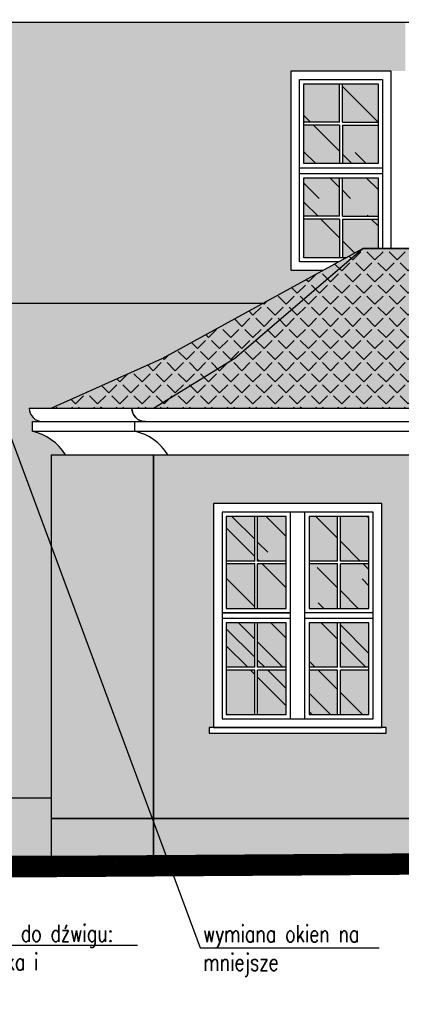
# Model space of a CAD drawing. Header units: millimetres. Extents: x -33628 to -373, y -3399 to 2697.
# Tile 95 of 99: x -23318 to -23050, y 1379 to 2069. Entities that reach past the tile are written whole.
import ezdxf
from ezdxf import colors
from ezdxf.entities.mleader import LeaderData, LeaderLine
from ezdxf.math import Vec2, Vec3

# ---------------------------------------------------------------- set-up
doc = ezdxf.new("R2010")
doc.units = ezdxf.units.MM
doc.header["$LTSCALE"] = 0.2
doc.header["$MEASUREMENT"] = 0
for name, color, linetype, true_color in [('_md-cokół', 7, 'Continuous', 0xb90000), ('_md-dach czerwień', 7, 'Continuous', 0xff7c51), ('_md-kolor 1', 7, 'Continuous', 0xffd2a8), ('_md-kolor 2', 7, 'Continuous', 0xffc31e), ('_md-szyby tło', 7, 'Continuous', 0xd6f4fe)]:
    doc.layers.add(name, color=color, linetype=linetype, true_color=true_color)
for name, color, linetype in [('_MD-DACHÓWKA', 7, 'Continuous'), ('_md-elewacje', 7, 'Continuous'), ('_md-elewacje-obrysowe', 2, 'Continuous'), ('A-opis', 7, 'Continuous'), ('A-szkło', 154, 'Continuous'), ('A-teren', 7, 'Continuous')]:
    doc.layers.add(name, color=color, linetype=linetype)
doc.styles.add('Arch-Dim', font='romans.shx', dxfattribs={"width": 0.75})
pattern_1 = [(315, (-3460.577, 1092.08), (113.13708, -42.42641), [750, -100, 250, -50]), (315, (-3395.877, 1062.734), (11.66726, 82.37794), [150, -16.5, 300, -37.5]), (315, (-3412.847, 1104.453), (207.53584, -160.159686), [400, -70, 200, -50])]

# ---------------------------------------------------------------- blocks, each defined once
blk = doc.blocks.new('_Dot')
at = {"color": 0, "linetype": 'ByBlock', "lineweight": -2}
blk.add_line((-0.5, 0), (-1, 0), dxfattribs=at)
at = {"color": 0, "linetype": 'ByBlock', "const_width": 0.5}
blk.add_lwpolyline([(-0.25, 0, 1), (0.25, 0, 1)], format="xyb", close=True, dxfattribs=at)

msp = doc.modelspace()

# ---------------------------------------------------------------- hatches: boundary and pattern name
at = {"layer": '_md-cokół'}
h = msp.add_hatch(color=256, dxfattribs=at)
h.dxf.hatch_style = 1
h.paths.add_polyline_path([(-22887.92, 1483.08), (-22887.92, 1508.86), (-22887.92, 1538.8), (-22418.48, 1538.8), (-22303.48, 1538.8), (-22133.18, 1538.8), (-22133.18, 1496.32), (-22136.18, 1496.32), (-22136.18, 1492.32), (-22015.18, 1492.32), (-22015.18, 1496.32), (-22018.18, 1496.32), (-22018.18, 1538.8), (-21827.6, 1538.8), (-21827.6, 1490.3)])
h.paths.add_polyline_path([(-23223.89, 1480.79), (-22887.92, 1483.08), (-22887.92, 1508.86), (-23223.89, 1508.86)])
h.paths.add_polyline_path([(-23295.79, 1480.3), (-23295.79, 1523.42), (-23448.88, 1523.42), (-23448.88, 1521.99), (-23438.88, 1518.99), (-23438.88, 1480.3)])
h.paths.add_polyline_path([(-23295.79, 1480.3), (-23223.89, 1480.79), (-23223.89, 1508.86), (-23295.79, 1508.86)])
at = {"layer": '_md-dach czerwień'}
h = msp.add_hatch(color=256, dxfattribs=at)
h.dxf.hatch_style = 1
h.paths.add_polyline_path([(-22910.18, 1796.87), (-22910.18, 1908.81), (-23077.21, 1908.81), (-23167.05, 1831.87), (-23223.89, 1796.87)])
h.paths.add_polyline_path([(-23223.89, 1796.87), (-23167.05, 1831.87), (-23077.21, 1908.81), (-23217.5, 1831.87), (-23295.79, 1796.87)])
h.paths.add_polyline_path([(-22887.92, 1796.87), (-22887.92, 1870.3), (-22882.25, 1870.3), (-22882.25, 1908.81), (-22910.18, 1908.81), (-22910.18, 1796.87)])
at = {"layer": '_MD-DACHÓWKA'}
h = msp.add_hatch(dxfattribs=at)
h.set_pattern_fill('ANGLE', color=256, scale=40, angle=45)
h.set_pattern_definition([(45, (32.454, -2283.854), (-7.7781746, 7.7781746), [8, -3]), (135, (32.454, -2283.854), (-7.7781746, -7.7781746), [8, -3])])
h.paths.add_polyline_path([(-22910.18, 1796.87), (-22910.18, 1908.81), (-23077.21, 1908.81), (-23167.05, 1831.87), (-23223.89, 1796.87)])
h.paths.add_polyline_path([(-23223.89, 1796.87), (-23167.05, 1831.87), (-23077.21, 1908.81), (-23217.5, 1831.87), (-23295.79, 1796.87)])
h.paths.add_polyline_path([(-22887.92, 1796.87), (-22887.92, 1870.3), (-22882.25, 1870.3), (-22882.25, 1908.81), (-22910.18, 1908.81), (-22910.18, 1796.87)])
at = {"layer": '_md-kolor 1'}
h = msp.add_hatch(color=256, dxfattribs=at)
h.dxf.hatch_style = 1
h.paths.add_polyline_path([(-23047.36, 2067.52), (-23437.07, 2067.52), (-23437.07, 2033.3), (-23047.36, 2033.3)])
h = msp.add_hatch(color=256, dxfattribs=at)
h.dxf.hatch_style = 1
h.paths.add_polyline_path([(-23437.07, 1870.3), (-23147.42, 1870.3), (-23217.5, 1831.87), (-23295.79, 1796.87), (-23311.13, 1796.87, 0.414229), (-23301.56, 1787.3), (-23308.92, 1787.3), (-23308.92, 1780.53, -0.203197), (-23285.79, 1764.02), (-23295.79, 1764.02), (-23295.79, 1523.42), (-23437.07, 1523.42), (-23437.07, 1568.8), (-23324.53, 1568.8), (-23324.53, 1572.8), (-23327.53, 1572.8), (-23327.53, 1729.8), (-23437.07, 1729.8)])
h = msp.add_hatch(color=256, dxfattribs=at)
h.dxf.hatch_style = 1
h.paths.add_polyline_path([(-23295.79, 1764.02), (-23295.79, 1508.86), (-23223.89, 1508.86), (-23223.89, 1764.02)])
h = msp.add_hatch(color=256, dxfattribs=at)
h.dxf.hatch_style = 1
h.paths.add_polyline_path([(-23223.89, 1651.3), (-23181.96, 1651.3), (-23181.96, 1572.8), (-23184.96, 1572.8), (-23184.96, 1568.8), (-23060.96, 1568.8), (-23060.96, 1572.8), (-23063.96, 1572.8), (-23063.96, 1651.3), (-22887.92, 1651.3), (-22887.92, 1508.86), (-23223.89, 1508.86)])
h.paths.add_polyline_path([(-23223.89, 1651.3), (-23223.89, 1764.02), (-22887.92, 1764.02), (-22887.92, 1651.3), (-23063.96, 1651.3), (-23063.96, 1729.8), (-23181.96, 1729.8), (-23181.96, 1651.3)])
at = {"layer": '_md-kolor 2'}
h = msp.add_hatch(color=256, dxfattribs=at)
h.dxf.hatch_style = 1
h.paths.add_polyline_path([(-22721.62, 1975.42), (-21833.27, 1975.42), (-21833.27, 2033.3), (-22721.62, 2033.3)])
h.paths.add_polyline_path([(-23327.53, 1975.42), (-23127.53, 1975.42), (-23127.53, 2033.3), (-23327.53, 2033.3)])
h.paths.add_polyline_path([(-23041.69, 1908.81), (-22882.25, 1908.81), (-22882.25, 1975.42), (-23041.69, 1975.42)])
h.paths.add_polyline_path([(-23041.69, 1975.42), (-22882.25, 1975.42), (-22882.25, 2033.3), (-23041.69, 2033.3)])
h.paths.add_polyline_path([(-22882.25, 1975.42), (-22836.62, 1975.42), (-22836.62, 2033.3), (-22882.25, 2033.3)])
h.paths.add_polyline_path([(-23324.53, 1872.3), (-23324.53, 1876.3), (-23327.53, 1876.3), (-23327.53, 1975.42), (-23127.53, 1975.42), (-23127.53, 1893.3), (-23105.48, 1893.3), (-23147.42, 1870.3), (-23437.07, 1870.3), (-23437.07, 1872.3)])
at = {"layer": '_md-szyby tło'}
h = msp.add_hatch(color=256, dxfattribs=at)
h.dxf.hatch_style = 1
h.paths.add_polyline_path([(-23093.53, 1997.3), (-23093.53, 2024.3), (-23118.53, 2024.3), (-23118.53, 1997.3)])
h.paths.add_polyline_path([(-23118.53, 1968.3), (-23118.53, 1995.3), (-23093.53, 1995.3), (-23093.53, 1968.3)])
h.paths.add_polyline_path([(-23066.53, 1968.3), (-23066.53, 1995.3), (-23091.53, 1995.3), (-23091.53, 1968.3)])
h.paths.add_polyline_path([(-23091.53, 1931.3), (-23066.53, 1931.3), (-23066.53, 1958.3), (-23091.53, 1958.3)])
h.paths.add_polyline_path([(-23093.53, 1931.3), (-23093.53, 1958.3), (-23118.53, 1958.3), (-23118.53, 1931.3)])
h.paths.add_polyline_path([(-23118.53, 1902.3), (-23118.53, 1929.3), (-23093.53, 1929.3), (-23093.53, 1902.3)])
h.paths.add_polyline_path([(-23077.21, 1908.81), (-23066.53, 1908.81), (-23066.53, 1929.3), (-23091.53, 1929.3), (-23091.53, 1902.3), (-23089.07, 1902.3)])
h.paths.add_polyline_path([(-23091.53, 1997.3), (-23066.53, 1997.3), (-23066.53, 2024.3), (-23091.53, 2024.3)])
h = msp.add_hatch(color=256, dxfattribs=at)
h.dxf.hatch_style = 1
h.paths.add_polyline_path([(-23172.96, 1720.8), (-23172.96, 1689.55), (-23152.96, 1689.55), (-23152.96, 1720.8)])
h.paths.add_polyline_path([(-23172.96, 1656.3), (-23152.96, 1656.3), (-23152.96, 1687.55), (-23172.96, 1687.55)])
h.paths.add_polyline_path([(-23130.96, 1656.3), (-23130.96, 1687.55), (-23150.96, 1687.55), (-23150.96, 1656.3)])
h.paths.add_polyline_path([(-23072.96, 1656.3), (-23072.96, 1687.55), (-23092.96, 1687.55), (-23092.96, 1656.3)])
h.paths.add_polyline_path([(-23114.96, 1656.3), (-23094.96, 1656.3), (-23094.96, 1687.55), (-23114.96, 1687.55)])
h.paths.add_polyline_path([(-23150.96, 1689.55), (-23130.96, 1689.55), (-23130.96, 1720.8), (-23150.96, 1720.8)])
h.paths.add_polyline_path([(-23114.96, 1720.8), (-23114.96, 1689.55), (-23094.96, 1689.55), (-23094.96, 1720.8)])
h.paths.add_polyline_path([(-23092.96, 1689.55), (-23072.96, 1689.55), (-23072.96, 1720.8), (-23092.96, 1720.8)])
h.paths.add_polyline_path([(-23114.96, 1646.3), (-23114.96, 1615.05), (-23094.96, 1615.05), (-23094.96, 1646.3)])
h.paths.add_polyline_path([(-23092.96, 1615.05), (-23072.96, 1615.05), (-23072.96, 1646.3), (-23092.96, 1646.3)])
h.paths.add_polyline_path([(-23114.96, 1581.8), (-23094.96, 1581.8), (-23094.96, 1613.05), (-23114.96, 1613.05)])
h.paths.add_polyline_path([(-23072.96, 1581.8), (-23072.96, 1613.05), (-23092.96, 1613.05), (-23092.96, 1581.8)])
h.paths.add_polyline_path([(-23150.96, 1615.05), (-23130.96, 1615.05), (-23130.96, 1646.3), (-23150.96, 1646.3)])
h.paths.add_polyline_path([(-23130.96, 1581.8), (-23130.96, 1613.05), (-23150.96, 1613.05), (-23150.96, 1581.8)])
h.paths.add_polyline_path([(-23172.96, 1581.8), (-23152.96, 1581.8), (-23152.96, 1613.05), (-23172.96, 1613.05)])
h.paths.add_polyline_path([(-23172.96, 1646.3), (-23172.96, 1615.05), (-23152.96, 1615.05), (-23152.96, 1646.3)])
at = {"layer": 'A-szkło', "transparency": 33554679}
h = msp.add_hatch(dxfattribs=at)
h.set_pattern_fill('AR-RROOF', color=256, scale=50, angle=315)
h.set_pattern_definition(pattern_1)
h.paths.add_polyline_path([(-23093.53, 1997.3), (-23093.53, 2024.3), (-23118.53, 2024.3), (-23118.53, 1997.3)])
h.paths.add_polyline_path([(-23118.53, 1968.3), (-23118.53, 1995.3), (-23093.53, 1995.3), (-23093.53, 1968.3)])
h.paths.add_polyline_path([(-23066.53, 1968.3), (-23066.53, 1995.3), (-23091.53, 1995.3), (-23091.53, 1968.3)])
h.paths.add_polyline_path([(-23091.53, 1931.3), (-23066.53, 1931.3), (-23066.53, 1958.3), (-23091.53, 1958.3)])
h.paths.add_polyline_path([(-23093.53, 1931.3), (-23093.53, 1958.3), (-23118.53, 1958.3), (-23118.53, 1931.3)])
h.paths.add_polyline_path([(-23118.53, 1902.3), (-23118.53, 1929.3), (-23093.53, 1929.3), (-23093.53, 1902.3)])
h.paths.add_polyline_path([(-23077.21, 1908.81), (-23066.53, 1908.81), (-23066.53, 1929.3), (-23091.53, 1929.3), (-23091.53, 1902.3), (-23089.07, 1902.3)])
h.paths.add_polyline_path([(-23091.53, 1997.3), (-23066.53, 1997.3), (-23066.53, 2024.3), (-23091.53, 2024.3)])
h = msp.add_hatch(dxfattribs=at)
h.set_pattern_fill('AR-RROOF', color=256, scale=50, angle=315)
h.set_pattern_definition(pattern_1)
h.paths.add_polyline_path([(-23172.96, 1720.8), (-23172.96, 1689.55), (-23152.96, 1689.55), (-23152.96, 1720.8)])
h.paths.add_polyline_path([(-23172.96, 1656.3), (-23152.96, 1656.3), (-23152.96, 1687.55), (-23172.96, 1687.55)])
h.paths.add_polyline_path([(-23130.96, 1656.3), (-23130.96, 1687.55), (-23150.96, 1687.55), (-23150.96, 1656.3)])
h.paths.add_polyline_path([(-23072.96, 1656.3), (-23072.96, 1687.55), (-23092.96, 1687.55), (-23092.96, 1656.3)])
h.paths.add_polyline_path([(-23114.96, 1656.3), (-23094.96, 1656.3), (-23094.96, 1687.55), (-23114.96, 1687.55)])
h.paths.add_polyline_path([(-23150.96, 1689.55), (-23130.96, 1689.55), (-23130.96, 1720.8), (-23150.96, 1720.8)])
h.paths.add_polyline_path([(-23114.96, 1720.8), (-23114.96, 1689.55), (-23094.96, 1689.55), (-23094.96, 1720.8)])
h.paths.add_polyline_path([(-23092.96, 1689.55), (-23072.96, 1689.55), (-23072.96, 1720.8), (-23092.96, 1720.8)])
h.paths.add_polyline_path([(-23114.96, 1646.3), (-23114.96, 1615.05), (-23094.96, 1615.05), (-23094.96, 1646.3)])
h.paths.add_polyline_path([(-23092.96, 1615.05), (-23072.96, 1615.05), (-23072.96, 1646.3), (-23092.96, 1646.3)])
h.paths.add_polyline_path([(-23114.96, 1581.8), (-23094.96, 1581.8), (-23094.96, 1613.05), (-23114.96, 1613.05)])
h.paths.add_polyline_path([(-23072.96, 1581.8), (-23072.96, 1613.05), (-23092.96, 1613.05), (-23092.96, 1581.8)])
h.paths.add_polyline_path([(-23150.96, 1615.05), (-23130.96, 1615.05), (-23130.96, 1646.3), (-23150.96, 1646.3)])
h.paths.add_polyline_path([(-23130.96, 1581.8), (-23130.96, 1613.05), (-23150.96, 1613.05), (-23150.96, 1581.8)])
h.paths.add_polyline_path([(-23172.96, 1581.8), (-23152.96, 1581.8), (-23152.96, 1613.05), (-23172.96, 1613.05)])
h.paths.add_polyline_path([(-23172.96, 1646.3), (-23172.96, 1615.05), (-23152.96, 1615.05), (-23152.96, 1646.3)])

# ---------------------------------------------------------------- linework, layer by layer
at = {"layer": '_md-elewacje'}
for p, q in [((-24170.53, 2067.52), (-21837.6, 2067.52)), ((-23093.53, 1997.3), (-23093.53, 2024.3)), ((-23091.53, 1997.3), (-23091.53, 2024.3)), ((-23093.53, 1997.3), (-23118.53, 1997.3)), ((-23091.53, 1997.3), (-23066.53, 1997.3)), ((-23093.53, 1995.3), (-23118.53, 1995.3)), ((-23093.53, 1995.3), (-23093.53, 1968.3)), ((-23091.53, 1995.3), (-23091.53, 1968.3)), ((-23091.53, 1995.3), (-23066.53, 1995.3)), ((-23121.53, 1965.3), (-23063.53, 1965.3)), ((-23121.53, 1961.3), (-23063.53, 1961.3)), ((-23093.53, 1931.3), (-23093.53, 1958.3)), ((-23091.53, 1931.3), (-23091.53, 1958.3)), ((-23093.53, 1931.3), (-23118.53, 1931.3)), ((-23093.53, 1929.3), (-23118.53, 1929.3)), ((-23093.53, 1929.3), (-23093.53, 1902.3)), ((-23091.53, 1931.3), (-23066.53, 1931.3)), ((-23091.53, 1929.3), (-23091.53, 1902.3)), ((-23091.53, 1929.3), (-23066.53, 1929.3)), ((-23217.5, 1831.87), (-23077.21, 1908.81)), ((-23167.05, 1831.87), (-23077.21, 1908.81)), ((-22882.25, 1908.81), (-23077.21, 1908.81)), ((-23437.07, 1870.3), (-23152.4, 1870.3)), ((-23437.07, 1870.3), (-23147.42, 1870.3)), ((-23295.79, 1796.87), (-23217.5, 1831.87)), ((-23223.89, 1796.87), (-23167.05, 1831.87)), ((-23311.13, 1796.87), (-22887.92, 1796.87)), ((-23308.92, 1780.53), (-23308.92, 1787.3)), ((-23308.92, 1787.3), (-22887.92, 1787.3)), ((-23237.02, 1780.53), (-23237.02, 1787.3)), ((-23308.92, 1780.53), (-22887.92, 1780.53)), ((-23295.79, 1764.02), (-23295.79, 1480.3)), ((-23295.79, 1764.02), (-22887.92, 1764.02)), ((-23223.89, 1764.02), (-23223.89, 1480.3)), ((-23152.96, 1689.55), (-23152.96, 1720.8)), ((-23150.96, 1689.55), (-23150.96, 1720.8)), ((-23127.96, 1578.8), (-23127.96, 1723.8)), ((-23117.96, 1578.8), (-23117.96, 1723.8)), ((-23094.96, 1689.55), (-23094.96, 1720.8)), ((-23092.96, 1689.55), (-23092.96, 1720.8)), ((-23152.96, 1689.55), (-23172.96, 1689.55)), ((-23152.96, 1687.55), (-23172.96, 1687.55)), ((-23152.96, 1656.3), (-23152.96, 1687.55)), ((-23130.96, 1689.55), (-23150.96, 1689.55)), ((-23150.96, 1656.3), (-23150.96, 1687.55)), ((-23130.96, 1687.55), (-23150.96, 1687.55)), ((-23094.96, 1689.55), (-23114.96, 1689.55)), ((-23094.96, 1687.55), (-23114.96, 1687.55)), ((-23094.96, 1656.3), (-23094.96, 1687.55)), ((-23072.96, 1689.55), (-23092.96, 1689.55)), ((-23092.96, 1656.3), (-23092.96, 1687.55)), ((-23072.96, 1687.55), (-23092.96, 1687.55)), ((-23127.96, 1653.3), (-23175.96, 1653.3)), ((-23069.96, 1653.3), (-23117.96, 1653.3)), ((-23127.96, 1649.3), (-23175.96, 1649.3)), ((-23152.96, 1615.05), (-23152.96, 1646.3)), ((-23150.96, 1615.05), (-23150.96, 1646.3)), ((-23069.96, 1649.3), (-23117.96, 1649.3)), ((-23094.96, 1615.05), (-23094.96, 1646.3)), ((-23092.96, 1615.05), (-23092.96, 1646.3)), ((-23152.96, 1615.05), (-23172.96, 1615.05)), ((-23152.96, 1613.05), (-23172.96, 1613.05)), ((-23152.96, 1581.8), (-23152.96, 1613.05)), ((-23130.96, 1615.05), (-23150.96, 1615.05)), ((-23150.96, 1581.8), (-23150.96, 1613.05)), ((-23130.96, 1613.05), (-23150.96, 1613.05)), ((-23094.96, 1615.05), (-23114.96, 1615.05)), ((-23094.96, 1613.05), (-23114.96, 1613.05)), ((-23094.96, 1581.8), (-23094.96, 1613.05)), ((-23072.96, 1615.05), (-23092.96, 1615.05)), ((-23092.96, 1581.8), (-23092.96, 1613.05)), ((-23072.96, 1613.05), (-23092.96, 1613.05)), ((-23580.59, 1523.42), (-23295.79, 1523.42)), ((-23295.79, 1508.86), (-23021.53, 1508.86)), ((-22887.92, 1508.86), (-23295.79, 1508.86))]:
    msp.add_line(p, q, dxfattribs=at)
for points in [[(-23105.48, 1893.3), (-23127.53, 1893.3), (-23127.53, 2033.3), (-23057.53, 2033.3), (-23057.53, 1908.81)], [(-23094.54, 1899.3), (-23121.53, 1899.3), (-23121.53, 2027.3), (-23063.53, 2027.3), (-23063.53, 1908.81)], [(-23094.54, 1899.3), (-23121.53, 1899.3), (-23121.53, 1961.3), (-23063.53, 1961.3), (-23063.53, 1908.81)], [(-23089.07, 1902.3), (-23118.53, 1902.3), (-23118.53, 1958.3), (-23066.53, 1958.3), (-23066.53, 1908.81)]]:
    msp.add_lwpolyline(points, dxfattribs=at)
for points in [[(-23118.53, 2024.3), (-23066.53, 2024.3), (-23066.53, 1968.3), (-23118.53, 1968.3)], [(-23181.96, 1572.8), (-23063.96, 1572.8), (-23063.96, 1729.8), (-23181.96, 1729.8)], [(-23175.96, 1578.8), (-23069.96, 1578.8), (-23069.96, 1723.8), (-23175.96, 1723.8)], [(-23175.96, 1653.3), (-23127.96, 1653.3), (-23127.96, 1723.8), (-23175.96, 1723.8)], [(-23172.96, 1656.3), (-23130.96, 1656.3), (-23130.96, 1720.8), (-23172.96, 1720.8)], [(-23114.96, 1656.3), (-23072.96, 1656.3), (-23072.96, 1720.8), (-23114.96, 1720.8)], [(-23172.96, 1581.8), (-23130.96, 1581.8), (-23130.96, 1646.3), (-23172.96, 1646.3)], [(-23114.96, 1581.8), (-23072.96, 1581.8), (-23072.96, 1646.3), (-23114.96, 1646.3)], [(-23184.96, 1568.8), (-23060.96, 1568.8), (-23060.96, 1572.8), (-23184.96, 1572.8)]]:
    msp.add_lwpolyline(points, close=True, dxfattribs=at)
for centre, radius, start, end in [((-23068.4, 2048.5), 36.4, 31.49637, 77.44013), ((-23301.56, 1796.87), 9.57, 179.99691, 270), ((-23229.66, 1796.87), 9.57, 179.99691, 270), ((-23316.83, 1745), 36.4, 31.49637, 77.44013), ((-23244.93, 1745), 36.4, 31.49637, 77.44013)]:
    msp.add_arc(centre, radius, start, end, dxfattribs=at)
at = {"layer": '_md-elewacje-obrysowe'}
for p, q in [((-24160.53, 2067.52), (-22887.92, 2067.52)), ((-23213.89, 1764.02), (-22887.92, 1764.02))]:
    msp.add_line(p, q, dxfattribs=at)
msp.add_lwpolyline([(-23223.89, 1480.3), (-23223.89, 1764.02), (-23213.89, 1764.02, 0.203197), (-23237.02, 1780.53), (-23237.02, 1787.3), (-23229.66, 1787.3, -0.414229), (-23239.23, 1796.87), (-23223.89, 1796.87), (-23167.05, 1831.87), (-23077.21, 1908.81), (-22882.25, 1908.81)], format="xyb", dxfattribs=at)
at = {"layer": 'A-teren', "const_width": 5}
for points in [[(-24778.46, 1480.3), (-23295.79, 1480.3), (-21827.6, 1490.3), (-21827.6, 1538.8), (-21647.95, 1538.8)], [(-24778.46, 1475.3), (-23295.77, 1475.3), (-21822.6, 1485.33), (-21822.6, 1533.8), (-21647.95, 1533.8)], [(-24778.46, 1470.3), (-23295.76, 1470.3), (-21817.6, 1480.37), (-21817.6, 1528.8), (-21647.95, 1528.8)]]:
    msp.add_lwpolyline(points, dxfattribs=at)

# ---------------------------------------------------------------- leaders
at = {"layer": 'A-opis'}
ml = msp.add_multileader_mtext('Standard', dxfattribs=at)
ml.set_content('\\pxt4;wymiana okien na mniejsze', color=256, style='Arch-Dim')
ml.set_leader_properties(color=30)
ml.set_arrow_properties(name='DOT')
ml.build(insert=Vec2(0, 0))
ml.multileader.update_dxf_attribs({"text_left_attachment_type": 6, "text_right_attachment_type": 6, "dogleg_length": 2, "arrow_head_size": 5})
ctx = ml.context
ctx.base_point, ctx.char_height, ctx.arrow_head_size, ctx.landing_gap_size, ctx.plane_origin, ctx.plane_y_axis = Vec3(-23091.39, 1418.21), 12, 5, 0.2, Vec3(-24604.13, 5518.79), Vec3(0, -1)
ctx.left_attachment, ctx.right_attachment = 6, 6
notes = []
notes.append((ctx, [(0, (1, 1, 0), (-23191.35, 1418.21), (1, 0), 2, [(0, [(-23363.3, 1630.67), (-23382.24, 1932.03)], 0, [])])]))
ctx.mtext.insert, ctx.mtext.width = Vec3(-23189.15, 1434.17), 122.2028
ml = msp.add_multileader_mtext('Standard', dxfattribs=at)
ml.set_content('\\pxql,t4;osłona wejścia do dźwigu: szklana ścianka i zadaszenie', color=256, style='Arch-Dim')
ml.set_leader_properties(color=30)
ml.set_arrow_properties(name='DOT')
ml.build(insert=Vec2(0, 0))
ml.multileader.update_dxf_attribs({"text_left_attachment_type": 6, "text_right_attachment_type": 6, "dogleg_length": 2, "arrow_head_size": 5})
ctx = ml.context
ctx.base_point, ctx.char_height, ctx.arrow_head_size, ctx.landing_gap_size, ctx.plane_origin, ctx.plane_x_axis, ctx.plane_y_axis = Vec3(-23410.13, 1420.09), 12, 5, 0.2, Vec3(-22798.14, 5605.18), Vec3(-1, 0), Vec3(0, -1)
ctx.left_attachment, ctx.right_attachment = 6, 6
notes.append((ctx, [(0, (1, 1, 0), (-23412.13, 1420.09), (1, 0), 2, [(1, [(-23695.97, 1623.59), (-23563.17, 1720.43), (-23427.37, 1625.53)], 0, [])])]))
ctx.mtext.insert, ctx.mtext.width = Vec3(-23409.93, 1434.49), 172.914
for ctx, leaders in notes:
    for number, flags, end, landing, length, lines in leaders:
        leader = LeaderData()
        leader.index, (leader.has_last_leader_line, leader.has_dogleg_vector, leader.attachment_direction) = number, flags
        leader.last_leader_point, leader.dogleg_vector, leader.dogleg_length = Vec3(end), Vec3(landing), length
        for number, points, colour, breaks in lines:
            line = LeaderLine()
            line.index, line.vertices, line.color, line.breaks = number, Vec3.list(points), colors.encode_raw_color(colour), breaks
            leader.lines.append(line)
        ctx.leaders.append(leader)

doc.saveas('drawing.dxf')
